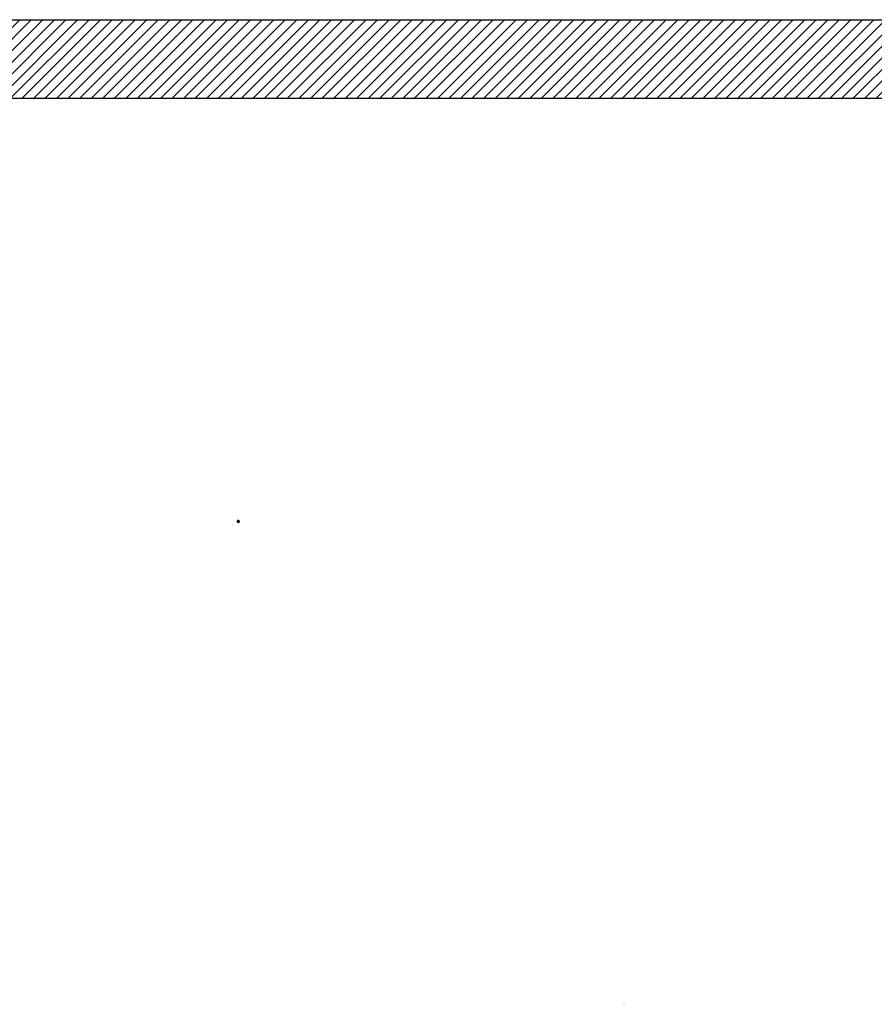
# Model space of a CAD drawing. Header units: inches. Extents: x 0 to 12596, y 564 to 12873.
# Tile 5 of 25: x 3272 to 6544, y 1731 to 5500. Entities that reach past the tile are written whole.
import ezdxf

# ---------------------------------------------------------------- set-up
doc = ezdxf.new("R2010")
doc.units = ezdxf.units.IN
doc.header["$MEASUREMENT"] = 0
doc.layers.add('E-ANNO-TEXT', color=7, linetype='Continuous', lineweight=25)
doc.layers.add('E-GND-GES', color=92, linetype='Continuous', lineweight=60)

msp = doc.modelspace()

# ---------------------------------------------------------------- hatches: boundary and pattern name
at = {"layer": 'E-ANNO-TEXT', "true_color": 0x939598, "transparency": 33554687}
h = msp.add_hatch(dxfattribs=at)
h.set_pattern_fill('ANSI31', color=252, scale=250)
h.set_pattern_definition([(45, (0.001, -1970.65), (-22.09709, 22.09709), [])])
h.paths.add_polyline_path([(12596.39643, 5500.2588), (0.00089, 5500.2588), (0.00089, 5199.99882), (12596.39643, 5199.99882)])
at = {"layer": 'E-GND-GES'}
h = msp.add_hatch(dxfattribs=at)
h.set_pattern_fill('ANSI31', color=256, scale=0.25, angle=55)
edge = h.paths.add_edge_path(flags=17)
edge.add_ellipse((5585.66445, 1731.14457), major_axis=(0.21993, -0.28921), ratio=0.8830804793, start_angle=0, end_angle=270, ccw=False)
edge.add_ellipse((5586.04754, 1731.43589), major_axis=(-0.63848, -0.48553), ratio=0.8710563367, start_angle=0, end_angle=360)
edge.add_ellipse((5585.66445, 1731.14457), major_axis=(0.21993, -0.28921), ratio=0.8830804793, start_angle=270, end_angle=360)
edge = h.paths.add_edge_path(flags=17)
edge.add_ellipse((5586.04754, 1731.43589), major_axis=(-0.63848, -0.48553), ratio=0.8710563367, start_angle=119.54575352, end_angle=228.20013284)
edge.add_ellipse((5586.04754, 1731.43589), major_axis=(-0.63848, -0.48553), ratio=0.8710563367, start_angle=228.20013284, end_angle=305.54070295)
edge.add_ellipse((5586.04754, 1731.43589), major_axis=(-0.63848, -0.48553), ratio=0.8710563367, start_angle=305.54070295, end_angle=360)
edge.add_ellipse((5585.66445, 1731.14457), major_axis=(0.21993, -0.28921), ratio=0.8830804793, start_angle=0, end_angle=270, ccw=False)
edge.add_ellipse((5585.66445, 1731.14457), major_axis=(0.21993, -0.28921), ratio=0.8830804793, start_angle=270, end_angle=360, ccw=False)
edge.add_ellipse((5586.04754, 1731.43589), major_axis=(-0.63848, -0.48553), ratio=0.8710563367, start_angle=0, end_angle=94.51476659)
edge.add_ellipse((5586.04754, 1731.43589), major_axis=(-0.63848, -0.48553), ratio=0.8710563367, start_angle=94.51476659, end_angle=119.54575352)

# ---------------------------------------------------------------- linework, layer by layer
for p, q in [((0.00089, 5500.2588), (12596.39643, 5500.2588)), ((0.00089, 5199.99882), (12596.39643, 5199.99882))]:
    msp.add_line(p, q)
for centre in [(4109.01272, 3579.93068), (4109.01272, 3578.73022)]:
    msp.add_circle(centre, 0.60023, dxfattribs=at)

doc.saveas('drawing.dxf')
